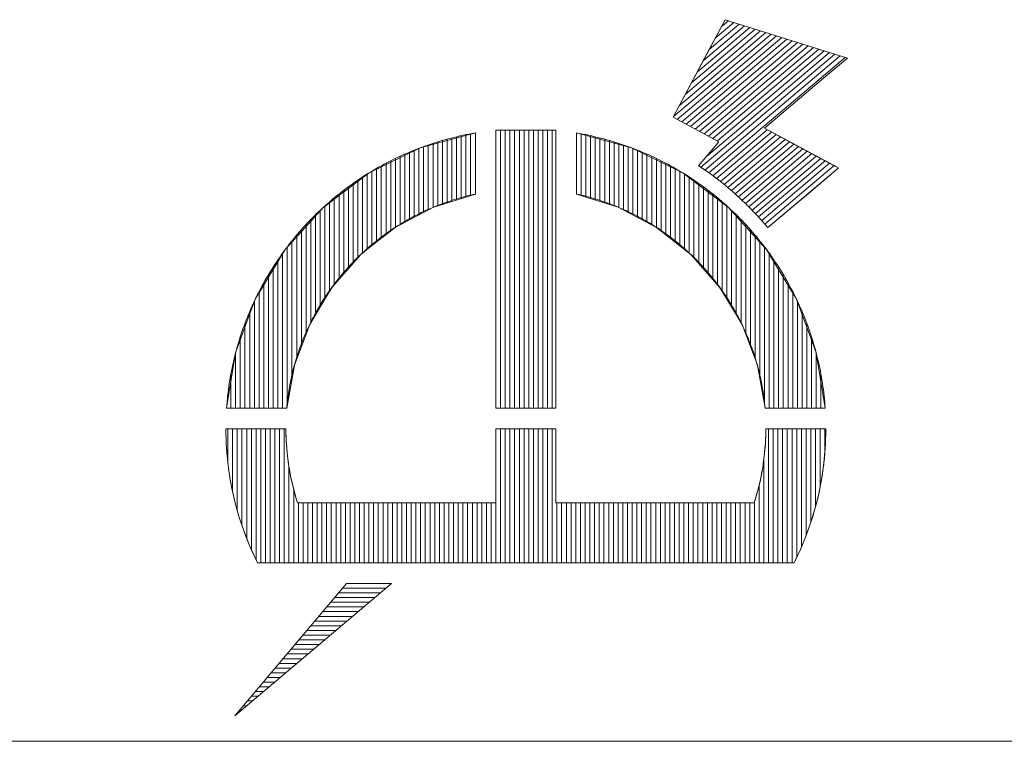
# Model space of a CAD drawing. Header units: millimetres. Extents: x -62 to 6744, y -106 to 4796.
# Tile 11 of 22: x 5278 to 5445, y 80 to 203. Entities that reach past the tile are written whole.
import ezdxf

# ---------------------------------------------------------------- set-up
doc = ezdxf.new("R2010")
doc.units = ezdxf.units.MM
doc.layers.get('0').update_dxf_attribs({"color": 157, "lineweight": 0})
doc.layers.add('1', color=72, linetype='Continuous', lineweight=0)
doc.layers.add('2', color=176, linetype='Continuous', lineweight=0)

# ---------------------------------------------------------------- blocks, each defined once
blk = doc.blocks.new('TITLE_BLOCK', base_point=(6640, 80))
at = {"color": 176, "linetype": 'Continuous', "lineweight": 0, "true_color": 0x000080}
for p, q in [((5402.71, 201.17), (5391.86, 192.01)), ((5401.8, 201.45), (5392.88, 193.92)), ((5393.9, 195.83), (5400.9, 201.74)), ((5400, 202.02), (5394.91, 197.73)), ((5399.1, 202.31), (5395.93, 199.64)), ((5398.19, 202.59), (5396.95, 201.55)), ((5405.41, 200.31), (5388.8, 186.29)), ((5406.32, 200.03), (5389.45, 185.79)), ((5404.51, 200.6), (5389.82, 188.2)), ((5390.21, 185.39), (5407.22, 199.74)), ((5403.61, 200.88), (5390.84, 190.11)), ((5408.12, 199.46), (5390.97, 184.98)), ((5409.03, 199.17), (5391.73, 184.58)), ((5409.93, 198.89), (5392.49, 184.17)), ((5410.83, 198.6), (5393.25, 183.76)), ((5411.73, 198.32), (5394.01, 183.36)), ((5412.64, 198.03), (5394.76, 182.95)), ((5413.54, 197.75), (5395.52, 182.55)), ((5416.25, 196.89), (5393.47, 177.67)), ((5417.15, 196.61), (5394.15, 177.2)), ((5415.34, 197.18), (5394.41, 179.51)), ((5418.05, 196.32), (5394.83, 176.73)), ((5414.44, 197.46), (5396.28, 182.14)), ((5351.09, 171.86), (5351.09, 182.66)), ((5351.89, 172.11), (5351.89, 182.86)), ((5352.69, 172.36), (5352.69, 183.04)), ((5353.49, 172.61), (5353.49, 183.21)), ((5354.29, 172.86), (5354.29, 183.37)), ((5359.38, 136.67), (5359.38, 183.98)), ((5360.18, 136.67), (5360.18, 183.98)), ((5360.98, 136.67), (5360.98, 183.98)), ((5361.78, 136.67), (5361.78, 183.98)), ((5362.58, 136.67), (5362.58, 183.98)), ((5363.38, 136.67), (5363.38, 183.98)), ((5364.18, 136.67), (5364.18, 183.98)), ((5364.98, 136.67), (5364.98, 183.98)), ((5365.78, 136.67), (5365.78, 183.98)), ((5366.58, 136.67), (5366.58, 183.98)), ((5367.38, 136.67), (5367.38, 183.98)), ((5368.18, 136.67), (5368.18, 183.98)), ((5373.1, 172.86), (5373.1, 183.37)), ((5373.9, 172.61), (5373.9, 183.21)), ((5374.7, 172.36), (5374.7, 183.04)), ((5375.5, 172.11), (5375.5, 182.86)), ((5376.3, 171.86), (5376.3, 182.66)), ((5395.5, 176.24), (5404.75, 184.05)), ((5396.15, 175.75), (5405.51, 183.64)), ((5396.8, 175.25), (5406.27, 183.24)), ((5397.44, 174.74), (5407.03, 182.83)), ((5346.29, 181.18), (5346.29, 169.99)), ((5347.09, 170.41), (5347.09, 181.46)), ((5347.89, 170.83), (5347.89, 181.73)), ((5348.69, 171.11), (5348.69, 181.98)), ((5349.49, 171.36), (5349.49, 182.23)), ((5350.29, 171.61), (5350.29, 182.45)), ((5377.1, 171.61), (5377.1, 182.45)), ((5377.9, 171.36), (5377.9, 182.22)), ((5378.7, 171.1), (5378.7, 181.99)), ((5379.5, 170.83), (5379.5, 181.73)), ((5380.3, 181.46), (5380.3, 170.41)), ((5381.1, 169.98), (5381.1, 181.18)), ((5398.06, 174.22), (5407.79, 182.42)), ((5398.68, 173.69), (5408.55, 182.02)), ((5399.3, 173.17), (5409.3, 181.61)), ((5399.89, 172.62), (5410.06, 181.21)), ((5342.29, 179.54), (5342.29, 167.88)), ((5343.09, 179.9), (5343.09, 168.31)), ((5343.89, 180.24), (5343.89, 168.73)), ((5344.69, 180.57), (5344.69, 169.15)), ((5345.49, 180.88), (5345.49, 169.57)), ((5381.9, 169.56), (5381.9, 180.89)), ((5382.7, 169.14), (5382.7, 180.57)), ((5383.5, 180.24), (5383.5, 168.72)), ((5384.3, 179.9), (5384.3, 168.29)), ((5385.1, 179.54), (5385.1, 167.87)), ((5410.82, 180.8), (5400.48, 172.07)), ((5411.58, 180.4), (5401.06, 171.52)), ((5412.34, 179.99), (5401.63, 170.95)), ((5413.1, 179.58), (5402.19, 170.37)), ((5339.09, 177.92), (5339.09, 165.58)), ((5339.89, 178.35), (5339.89, 166.21)), ((5340.69, 178.76), (5340.69, 166.84)), ((5341.49, 179.16), (5341.49, 167.46)), ((5385.9, 179.16), (5385.9, 167.45)), ((5386.7, 178.77), (5386.7, 166.83)), ((5387.5, 178.35), (5387.5, 166.2)), ((5388.3, 177.92), (5388.3, 165.57)), ((5413.86, 179.18), (5402.75, 169.8)), ((5414.62, 178.77), (5403.29, 169.21)), ((5415.38, 178.37), (5403.82, 168.61)), ((5416.14, 177.96), (5404.35, 168.01)), ((5335.89, 176.01), (5335.89, 163.07)), ((5336.69, 176.51), (5336.69, 163.7)), ((5337.49, 164.32), (5337.49, 177.01)), ((5338.29, 164.95), (5338.29, 177.47)), ((5389.1, 164.94), (5389.1, 177.47)), ((5389.9, 164.31), (5389.9, 177)), ((5390.7, 163.68), (5390.7, 176.52)), ((5391.5, 163.05), (5391.5, 176.01)), ((5333.49, 174.35), (5333.49, 160.44)), ((5334.29, 174.93), (5334.29, 161.34)), ((5335.09, 175.47), (5335.09, 162.25)), ((5392.3, 162.23), (5392.3, 175.48)), ((5393.1, 161.32), (5393.1, 174.93)), ((5393.9, 160.42), (5393.9, 174.35)), ((5331.89, 173.12), (5331.89, 158.62)), ((5332.69, 173.75), (5332.69, 159.53)), ((5394.7, 159.51), (5394.7, 173.75)), ((5395.5, 158.6), (5395.5, 173.13)), ((5329.49, 155.24), (5329.49, 171.09)), ((5330.29, 171.8), (5330.29, 156.58)), ((5331.09, 172.48), (5331.09, 157.71)), ((5396.3, 172.47), (5396.3, 157.69)), ((5397.1, 156.55), (5397.1, 171.8)), ((5397.9, 155.22), (5397.9, 171.09)), ((5327.89, 152.57), (5327.89, 169.58)), ((5328.69, 153.91), (5328.69, 170.35)), ((5398.7, 153.89), (5398.7, 170.36)), ((5399.5, 152.55), (5399.5, 169.58)), ((5326.29, 149.29), (5326.29, 167.94)), ((5327.09, 151.24), (5327.09, 168.78)), ((5400.3, 151.22), (5400.3, 168.78)), ((5401.1, 149.27), (5401.1, 167.94)), ((5324.69, 145.02), (5324.69, 166.13)), ((5325.49, 147.16), (5325.49, 167.06)), ((5401.9, 147.14), (5401.9, 167.06)), ((5402.7, 145), (5402.7, 166.14)), ((5323.89, 141.69), (5323.89, 165.16)), ((5403.5, 141.66), (5403.5, 165.16)), ((5322.29, 136.67), (5322.29, 163.06)), ((5323.09, 164.14), (5323.09, 137.2)), ((5404.3, 164.14), (5404.3, 137.2)), ((5405.1, 136.67), (5405.1, 163.07)), ((5321.49, 136.67), (5321.49, 161.92)), ((5405.9, 136.67), (5405.9, 161.92)), ((5319.89, 136.67), (5319.89, 159.42)), ((5320.69, 136.67), (5320.69, 160.66)), ((5406.7, 136.67), (5406.7, 160.71)), ((5407.5, 136.67), (5407.5, 159.41)), ((5319.09, 136.67), (5319.09, 158.03)), ((5408.3, 136.67), (5408.3, 158.04)), ((5318.29, 136.67), (5318.29, 156.54)), ((5409.1, 136.67), (5409.1, 156.55)), ((5317.49, 136.67), (5317.49, 154.91)), ((5409.9, 136.67), (5409.9, 154.92)), ((5316.69, 136.67), (5316.69, 153.12)), ((5410.7, 136.67), (5410.7, 153.13)), ((5315.89, 136.67), (5315.89, 151.12)), ((5411.5, 136.67), (5411.5, 151.13)), ((5315.09, 148.82), (5315.09, 136.67)), ((5412.3, 148.66), (5412.3, 136.67)), ((5314.29, 136.67), (5314.29, 146.09)), ((5413.1, 136.67), (5413.1, 146.11)), ((5313.49, 142.47), (5313.49, 136.67)), ((5413.9, 136.67), (5413.9, 142.47)), ((5312.98, 127.35), (5312.98, 133.18)), ((5313.78, 122.47), (5313.78, 133.18)), ((5314.58, 119.27), (5314.58, 133.18)), ((5315.38, 116.71), (5315.38, 133.18)), ((5316.18, 114.53), (5316.18, 133.18)), ((5316.98, 133.18), (5316.98, 112.66)), ((5317.78, 133.18), (5317.78, 110.84)), ((5318.58, 110.35), (5318.58, 133.18)), ((5319.38, 133.18), (5319.38, 110.35)), ((5320.18, 133.18), (5320.18, 110.35)), ((5320.98, 133.18), (5320.98, 110.35)), ((5321.78, 133.18), (5321.78, 110.35)), ((5322.58, 133.18), (5322.58, 110.35)), ((5359.38, 110.35), (5359.38, 133.18)), ((5360.18, 110.35), (5360.18, 133.18)), ((5360.98, 110.35), (5360.98, 133.18)), ((5361.78, 110.35), (5361.78, 133.18)), ((5362.58, 110.35), (5362.58, 133.18)), ((5363.38, 110.35), (5363.38, 133.18)), ((5364.18, 110.35), (5364.18, 133.18)), ((5364.98, 110.35), (5364.98, 133.18)), ((5365.78, 110.35), (5365.78, 133.18)), ((5366.58, 110.35), (5366.58, 133.18)), ((5367.38, 133.18), (5367.38, 110.35)), ((5368.18, 133.18), (5368.18, 110.35)), ((5404.98, 133.18), (5404.98, 110.35)), ((5405.78, 133.18), (5405.78, 110.35)), ((5406.58, 110.35), (5406.58, 133.18)), ((5407.38, 133.18), (5407.38, 110.35)), ((5408.18, 133.18), (5408.18, 110.35)), ((5408.98, 133.18), (5408.98, 110.35)), ((5409.78, 133.18), (5409.78, 111.25)), ((5410.58, 133.18), (5410.58, 113)), ((5411.38, 133.18), (5411.38, 114.95)), ((5412.18, 133.18), (5412.18, 117.21)), ((5412.98, 133.18), (5412.98, 119.88)), ((5413.78, 133.18), (5413.78, 123.37)), ((5414.58, 129.22), (5414.58, 133.18)), ((5404.18, 128.19), (5404.18, 110.35)), ((5323.38, 126.64), (5323.38, 110.35)), ((5324.18, 122.84), (5324.18, 110.35)), ((5403.38, 123.52), (5403.38, 110.35)), ((5324.98, 120.57), (5324.98, 110.35)), ((5325.78, 120.57), (5325.78, 110.35)), ((5326.58, 110.35), (5326.58, 120.57)), ((5327.38, 120.57), (5327.38, 110.35)), ((5328.18, 120.57), (5328.18, 110.35)), ((5328.98, 120.57), (5328.98, 110.35)), ((5329.78, 120.57), (5329.78, 110.35)), ((5330.58, 120.57), (5330.58, 110.35)), ((5331.38, 120.57), (5331.38, 110.35)), ((5332.18, 120.57), (5332.18, 110.35)), ((5332.98, 120.57), (5332.98, 110.35)), ((5333.78, 120.57), (5333.78, 110.35)), ((5334.58, 110.35), (5334.58, 120.57)), ((5335.38, 120.57), (5335.38, 110.35)), ((5336.18, 120.57), (5336.18, 110.35)), ((5336.98, 120.57), (5336.98, 110.35)), ((5337.78, 120.57), (5337.78, 110.35)), ((5338.58, 120.57), (5338.58, 110.35)), ((5339.38, 120.57), (5339.38, 110.35)), ((5340.18, 120.57), (5340.18, 110.35)), ((5340.98, 120.57), (5340.98, 110.35)), ((5341.78, 120.57), (5341.78, 110.35)), ((5342.58, 110.35), (5342.58, 120.57)), ((5343.38, 120.57), (5343.38, 110.35)), ((5344.18, 120.57), (5344.18, 110.35)), ((5344.98, 120.57), (5344.98, 110.35)), ((5345.78, 120.57), (5345.78, 110.35)), ((5346.58, 120.57), (5346.58, 110.35)), ((5347.38, 120.57), (5347.38, 110.35)), ((5348.18, 120.57), (5348.18, 110.35)), ((5348.98, 120.57), (5348.98, 110.35)), ((5349.78, 120.57), (5349.78, 110.35)), ((5350.58, 110.35), (5350.58, 120.57)), ((5351.38, 120.57), (5351.38, 110.35)), ((5352.18, 120.57), (5352.18, 110.35)), ((5352.98, 120.57), (5352.98, 110.35)), ((5353.78, 120.57), (5353.78, 110.35)), ((5354.58, 120.57), (5354.58, 110.35)), ((5355.38, 120.57), (5355.38, 110.35)), ((5356.18, 120.57), (5356.18, 110.35)), ((5356.98, 120.57), (5356.98, 110.35)), ((5357.78, 120.57), (5357.78, 110.35)), ((5358.58, 110.35), (5358.58, 120.57)), ((5368.98, 120.57), (5368.98, 110.35)), ((5369.78, 120.57), (5369.78, 110.35)), ((5370.58, 120.57), (5370.58, 110.35)), ((5371.38, 120.57), (5371.38, 110.35)), ((5372.18, 120.57), (5372.18, 110.35)), ((5372.98, 120.57), (5372.98, 110.35)), ((5373.78, 110.35), (5373.78, 120.57)), ((5374.58, 110.35), (5374.58, 120.57)), ((5375.38, 120.57), (5375.38, 110.35)), ((5376.18, 120.57), (5376.18, 110.35)), ((5376.98, 120.57), (5376.98, 110.35)), ((5377.78, 120.57), (5377.78, 110.35)), ((5378.58, 120.57), (5378.58, 110.35)), ((5379.38, 120.57), (5379.38, 110.35)), ((5380.18, 120.57), (5380.18, 110.35)), ((5380.98, 120.57), (5380.98, 110.35)), ((5381.78, 120.57), (5381.78, 110.35)), ((5382.58, 110.35), (5382.58, 120.57)), ((5383.38, 120.57), (5383.38, 110.35)), ((5384.18, 120.57), (5384.18, 110.35)), ((5384.98, 120.57), (5384.98, 110.35)), ((5385.78, 120.57), (5385.78, 110.35)), ((5386.58, 120.57), (5386.58, 110.35)), ((5387.38, 120.57), (5387.38, 110.35)), ((5388.18, 120.57), (5388.18, 110.35)), ((5388.98, 120.57), (5388.98, 110.35)), ((5389.78, 120.57), (5389.78, 110.35)), ((5390.58, 110.35), (5390.58, 120.57)), ((5391.38, 120.57), (5391.38, 110.35)), ((5392.18, 120.57), (5392.18, 110.35)), ((5392.98, 120.57), (5392.98, 110.35)), ((5393.78, 120.57), (5393.78, 110.35)), ((5394.58, 120.57), (5394.58, 110.35)), ((5395.38, 120.57), (5395.38, 110.35)), ((5396.18, 120.57), (5396.18, 110.35)), ((5396.98, 120.57), (5396.98, 110.35)), ((5397.78, 120.57), (5397.78, 110.35)), ((5398.58, 110.35), (5398.58, 120.57)), ((5399.38, 120.57), (5399.38, 110.35)), ((5400.18, 120.57), (5400.18, 110.35)), ((5400.98, 120.57), (5400.98, 110.35)), ((5401.78, 120.57), (5401.78, 110.35)), ((5402.58, 120.57), (5402.58, 110.35)), ((5339.9, 106.06), (5332.47, 106.06)), ((5338, 104.46), (5331.12, 104.46)), ((5338.95, 105.26), (5331.8, 105.26)), ((5336.11, 102.86), (5329.77, 102.86)), ((5337.05, 103.66), (5330.45, 103.66)), ((5334.21, 101.26), (5328.43, 101.26)), ((5335.16, 102.06), (5329.1, 102.06)), ((5332.31, 99.66), (5327.08, 99.66)), ((5333.26, 100.46), (5327.75, 100.46)), ((5325.05, 97.26), (5329.47, 97.26)), ((5325.73, 98.06), (5330.42, 98.06)), ((5331.37, 98.86), (5326.4, 98.86)), ((5323.7, 95.66), (5327.57, 95.66)), ((5324.38, 96.46), (5328.52, 96.46)), ((5322.35, 94.06), (5325.68, 94.06)), ((5323.03, 94.86), (5326.63, 94.86)), ((5321.01, 92.46), (5323.78, 92.46)), ((5321.68, 93.26), (5324.73, 93.26)), ((5321.89, 90.86), (5319.66, 90.86)), ((5320.33, 91.66), (5322.83, 91.66)), ((5318.31, 89.26), (5319.99, 89.26)), ((5318.98, 90.06), (5320.94, 90.06)), ((5316.96, 87.66), (5318.09, 87.66)), ((5317.63, 88.46), (5319.04, 88.46)), ((5315.61, 86.06), (5316.2, 86.06)), ((5316.28, 86.86), (5317.15, 86.86)), ((5314.26, 84.46), (5314.3, 84.46)), ((5314.93, 85.26), (5315.25, 85.26))]:
    blk.add_line(p, q, dxfattribs=at)
at = {"layer": '1', "color": 176, "linetype": 'Continuous', "lineweight": 0, "true_color": 0x000080}
blk.add_line((6640, 80), (5240, 80), dxfattribs=at)
at = {"layer": '2', "color": 152, "linetype": 'Continuous', "lineweight": 0, "true_color": 0x2d63db}
for p, q in [((5397.61, 202.78), (5388.74, 186.17)), ((5388.74, 186.17), (5397.61, 202.78)), ((5397.61, 202.78), (5394.1, 196.21)), ((5397.61, 202.78), (5418.4, 196.21)), ((5418.4, 196.21), (5397.61, 202.78)), ((5394.1, 196.21), (5392.61, 193.43)), ((5418.4, 196.21), (5415.1, 193.43)), ((5418.4, 196.21), (5415.1, 193.43)), ((5392.61, 193.43), (5388.74, 186.17)), ((5404.28, 184.3), (5415.1, 193.43)), ((5404.28, 184.3), (5415.1, 193.43)), ((5415.1, 193.43), (5406.5, 186.17)), ((5388.74, 186.17), (5396.52, 182.01)), ((5388.74, 186.17), (5396.52, 182.01)), ((5388.74, 186.17), (5392.24, 184.3)), ((5406.5, 186.17), (5404.28, 184.3)), ((5355.09, 183.51), (5345.72, 180.97)), ((5351.45, 182.75), (5350.94, 182.62)), ((5351.97, 182.87), (5351.45, 182.75)), ((5352.48, 182.99), (5351.97, 182.87)), ((5353, 183.11), (5352.48, 182.99)), ((5353.52, 183.22), (5353, 183.11)), ((5354.05, 183.32), (5353.52, 183.22)), ((5354.57, 183.42), (5354.05, 183.32)), ((5355.09, 183.51), (5354.57, 183.42)), ((5355.09, 173.11), (5355.09, 183.51)), ((5355.09, 183.51), (5355.09, 173.11)), ((5355.09, 180.97), (5355.09, 183.51)), ((5358.58, 136.67), (5358.58, 183.98)), ((5358.58, 183.98), (5368.8, 183.98)), ((5358.58, 183.98), (5368.8, 183.98)), ((5358.58, 183.98), (5358.58, 136.67)), ((5368.8, 183.98), (5368.8, 136.67)), ((5368.8, 183.98), (5368.8, 136.67)), ((5372.3, 183.51), (5372.3, 173.11)), ((5372.3, 183.51), (5372.3, 173.11)), ((5372.82, 183.42), (5372.3, 183.51)), ((5372.3, 183.51), (5372.3, 180.97)), ((5381.67, 180.97), (5372.3, 183.51)), ((5373.34, 183.32), (5372.82, 183.42)), ((5373.86, 183.22), (5373.34, 183.32)), ((5374.38, 183.11), (5373.86, 183.22)), ((5374.9, 182.99), (5374.38, 183.11)), ((5375.42, 182.87), (5374.9, 182.99)), ((5375.94, 182.75), (5375.42, 182.87)), ((5376.46, 182.62), (5375.94, 182.75)), ((5392.24, 184.3), (5396.52, 182.01)), ((5416.9, 177.55), (5404.28, 184.3)), ((5404.28, 184.3), (5408.56, 182.01)), ((5345.72, 180.97), (5337, 176.71)), ((5345.86, 181.02), (5345.37, 180.84)), ((5346.36, 181.21), (5345.86, 181.02)), ((5346.86, 181.39), (5346.36, 181.21)), ((5347.37, 181.56), (5346.86, 181.39)), ((5347.87, 181.73), (5347.37, 181.56)), ((5348.38, 181.89), (5347.87, 181.73)), ((5348.89, 182.04), (5348.38, 181.89)), ((5349.39, 182.2), (5348.89, 182.04)), ((5349.9, 182.34), (5349.39, 182.2)), ((5350.42, 182.48), (5349.9, 182.34)), ((5350.94, 182.62), (5350.42, 182.48)), ((5355.09, 180.97), (5355.09, 176.71)), ((5372.3, 180.97), (5372.3, 176.71)), ((5376.97, 182.48), (5376.46, 182.62)), ((5377.48, 182.34), (5376.97, 182.48)), ((5377.99, 182.2), (5377.48, 182.34)), ((5378.5, 182.04), (5377.99, 182.2)), ((5379.01, 181.89), (5378.5, 182.04)), ((5379.52, 181.73), (5379.01, 181.89)), ((5380.02, 181.56), (5379.52, 181.73)), ((5380.52, 181.39), (5380.02, 181.56)), ((5381.02, 181.21), (5380.52, 181.39)), ((5381.53, 181.02), (5381.02, 181.21)), ((5382.02, 180.84), (5381.53, 181.02)), ((5381.67, 180.97), (5390.39, 176.71)), ((5396.52, 182.01), (5393.08, 177.94)), ((5393.08, 177.94), (5396.52, 182.01)), ((5396.52, 182.01), (5393.08, 177.94)), ((5408.56, 182.01), (5416.18, 177.94)), ((5341.94, 179.38), (5341.46, 179.15)), ((5342.42, 179.6), (5341.94, 179.38)), ((5342.91, 179.82), (5342.42, 179.6)), ((5343.4, 180.03), (5342.91, 179.82)), ((5343.89, 180.24), (5343.4, 180.03)), ((5344.38, 180.44), (5343.89, 180.24)), ((5344.87, 180.64), (5344.38, 180.44)), ((5345.37, 180.84), (5344.87, 180.64)), ((5382.52, 180.64), (5382.02, 180.84)), ((5383.01, 180.44), (5382.52, 180.64)), ((5383.5, 180.24), (5383.01, 180.44)), ((5383.99, 180.03), (5383.5, 180.24)), ((5384.48, 179.82), (5383.99, 180.03)), ((5384.96, 179.6), (5384.48, 179.82)), ((5385.45, 179.38), (5384.96, 179.6)), ((5385.92, 179.15), (5385.45, 179.38)), ((5338.64, 177.67), (5338.18, 177.4)), ((5339.1, 177.93), (5338.64, 177.67)), ((5339.57, 178.18), (5339.1, 177.93)), ((5340.04, 178.43), (5339.57, 178.18)), ((5340.51, 178.67), (5340.04, 178.43)), ((5340.98, 178.91), (5340.51, 178.67)), ((5341.46, 179.15), (5340.98, 178.91)), ((5386.4, 178.91), (5385.92, 179.15)), ((5386.88, 178.67), (5386.4, 178.91)), ((5387.35, 178.43), (5386.88, 178.67)), ((5387.82, 178.18), (5387.35, 178.43)), ((5388.29, 177.93), (5387.82, 178.18)), ((5388.75, 177.67), (5388.29, 177.93)), ((5389.22, 177.41), (5388.75, 177.67)), ((5393.08, 177.94), (5395.13, 176.53)), ((5393.08, 177.94), (5393.64, 177.55)), ((5416.18, 177.94), (5416.9, 177.55)), ((5337, 176.71), (5332.23, 173.11)), ((5335.9, 176.02), (5335.46, 175.72)), ((5336.35, 176.3), (5335.9, 176.02)), ((5336.81, 176.59), (5336.35, 176.3)), ((5337.26, 176.86), (5336.81, 176.59)), ((5337.71, 177.14), (5337.26, 176.86)), ((5338.18, 177.4), (5337.71, 177.14)), ((5355.09, 176.71), (5355.09, 173.11)), ((5372.3, 176.71), (5372.3, 173.11)), ((5389.67, 177.14), (5389.22, 177.41)), ((5390.13, 176.86), (5389.67, 177.14)), ((5390.58, 176.59), (5390.13, 176.86)), ((5390.39, 176.71), (5395.16, 173.11)), ((5391.03, 176.3), (5390.58, 176.59)), ((5391.48, 176.02), (5391.03, 176.3)), ((5391.93, 175.73), (5391.48, 176.02)), ((5393.64, 177.55), (5395.13, 176.53)), ((5395.13, 176.53), (5397.25, 174.9)), ((5395.13, 176.53), (5395.55, 176.2)), ((5395.55, 176.2), (5397.25, 174.9)), ((5404.87, 167.4), (5415.3, 176.2)), ((5404.87, 167.4), (5415.11, 176.04)), ((5415.3, 176.2), (5413.76, 174.9)), ((5415.11, 176.04), (5416.9, 177.55)), ((5415.3, 176.2), (5416.9, 177.55)), ((5415.68, 176.53), (5415.3, 176.2)), ((5416.9, 177.55), (5415.68, 176.53)), ((5333.71, 174.51), (5333.29, 174.2)), ((5334.14, 174.82), (5333.71, 174.51)), ((5334.58, 175.13), (5334.14, 174.82)), ((5335.02, 175.43), (5334.58, 175.13)), ((5335.46, 175.72), (5335.02, 175.43)), ((5392.37, 175.43), (5391.93, 175.73)), ((5392.81, 175.13), (5392.37, 175.43)), ((5393.24, 174.82), (5392.81, 175.13)), ((5393.67, 174.51), (5393.24, 174.82)), ((5394.1, 174.2), (5393.67, 174.51)), ((5397.25, 174.9), (5399.3, 173.17)), ((5397.25, 174.9), (5399.3, 173.17)), ((5413.76, 174.9), (5411.71, 173.17)), ((5332.23, 173.11), (5329.29, 170.9)), ((5331.61, 172.9), (5331.19, 172.56)), ((5332.02, 173.23), (5331.61, 172.9)), ((5332.44, 173.56), (5332.02, 173.23)), ((5332.86, 173.88), (5332.44, 173.56)), ((5333.29, 174.2), (5332.86, 173.88)), ((5355.09, 173.11), (5348.01, 170.9)), ((5353.12, 172.64), (5352.73, 172.53)), ((5353.51, 172.74), (5353.12, 172.64)), ((5353.9, 172.84), (5353.51, 172.74)), ((5354.3, 172.93), (5353.9, 172.84)), ((5354.7, 173.02), (5354.3, 172.93)), ((5355.09, 173.11), (5354.7, 173.02)), ((5372.69, 173.02), (5372.3, 173.11)), ((5372.3, 173.11), (5379.37, 170.89)), ((5373.09, 172.93), (5372.69, 173.02)), ((5373.48, 172.84), (5373.09, 172.93)), ((5373.87, 172.74), (5373.48, 172.84)), ((5374.27, 172.63), (5373.87, 172.74)), ((5374.66, 172.53), (5374.27, 172.63)), ((5394.53, 173.88), (5394.1, 174.2)), ((5394.95, 173.56), (5394.53, 173.88)), ((5395.37, 173.23), (5394.95, 173.56)), ((5395.16, 173.11), (5398.11, 170.89)), ((5395.78, 172.9), (5395.37, 173.23)), ((5396.19, 172.56), (5395.78, 172.9)), ((5399.3, 173.17), (5401.25, 171.34)), ((5399.3, 173.17), (5401.25, 171.34)), ((5411.71, 173.17), (5409.54, 171.34)), ((5329.58, 171.17), (5329.18, 170.81)), ((5329.98, 171.52), (5329.58, 171.17)), ((5330.38, 171.87), (5329.98, 171.52)), ((5330.78, 172.22), (5330.38, 171.87)), ((5331.19, 172.56), (5330.78, 172.22)), ((5348.12, 170.94), (5347.74, 170.79)), ((5348.5, 171.1), (5348.12, 170.94)), ((5348.87, 171.24), (5348.5, 171.1)), ((5349.26, 171.39), (5348.87, 171.24)), ((5349.63, 171.53), (5349.26, 171.39)), ((5350.02, 171.67), (5349.63, 171.53)), ((5350.4, 171.8), (5350.02, 171.67)), ((5350.78, 171.93), (5350.4, 171.8)), ((5351.17, 172.06), (5350.78, 171.93)), ((5351.56, 172.18), (5351.17, 172.06)), ((5351.94, 172.3), (5351.56, 172.18)), ((5352.34, 172.42), (5351.94, 172.3)), ((5352.73, 172.53), (5352.34, 172.42)), ((5375.05, 172.41), (5374.66, 172.53)), ((5375.44, 172.3), (5375.05, 172.41)), ((5375.83, 172.18), (5375.44, 172.3)), ((5376.22, 172.06), (5375.83, 172.18)), ((5376.6, 171.93), (5376.22, 172.06)), ((5376.98, 171.8), (5376.6, 171.93)), ((5377.37, 171.67), (5376.98, 171.8)), ((5377.75, 171.53), (5377.37, 171.67)), ((5378.13, 171.39), (5377.75, 171.53)), ((5378.51, 171.24), (5378.13, 171.39)), ((5378.89, 171.09), (5378.51, 171.24)), ((5379.26, 170.94), (5378.89, 171.09)), ((5379.64, 170.78), (5379.26, 170.94)), ((5396.6, 172.22), (5396.19, 172.56)), ((5397.01, 171.87), (5396.6, 172.22)), ((5397.41, 171.53), (5397.01, 171.87)), ((5397.81, 171.17), (5397.41, 171.53)), ((5398.2, 170.82), (5397.81, 171.17)), ((5401.25, 171.34), (5403.11, 169.42)), ((5401.25, 171.34), (5403.11, 169.42)), ((5409.54, 171.34), (5407.26, 169.42)), ((5329.24, 170.87), (5326.15, 167.44)), ((5327.65, 169.34), (5327.27, 168.97)), ((5328.03, 169.72), (5327.65, 169.34)), ((5328.41, 170.09), (5328.03, 169.72)), ((5328.8, 170.45), (5328.41, 170.09)), ((5329.18, 170.81), (5328.8, 170.45)), ((5329.29, 170.9), (5329.24, 170.87)), ((5347.95, 170.87), (5341.45, 167.44)), ((5344.81, 169.4), (5344.45, 169.21)), ((5345.17, 169.58), (5344.81, 169.4)), ((5345.53, 169.77), (5345.17, 169.58)), ((5345.9, 169.95), (5345.53, 169.77)), ((5346.26, 170.12), (5345.9, 169.95)), ((5346.63, 170.29), (5346.26, 170.12)), ((5347, 170.46), (5346.63, 170.29)), ((5347.37, 170.62), (5347, 170.46)), ((5347.74, 170.79), (5347.37, 170.62)), ((5348.01, 170.9), (5347.95, 170.87)), ((5379.37, 170.89), (5379.42, 170.87)), ((5379.42, 170.87), (5385.93, 167.43)), ((5380.02, 170.62), (5379.64, 170.78)), ((5380.38, 170.45), (5380.02, 170.62)), ((5380.75, 170.29), (5380.38, 170.45)), ((5381.12, 170.12), (5380.75, 170.29)), ((5381.49, 169.94), (5381.12, 170.12)), ((5381.86, 169.76), (5381.49, 169.94)), ((5382.22, 169.58), (5381.86, 169.76)), ((5382.58, 169.39), (5382.22, 169.58)), ((5382.94, 169.2), (5382.58, 169.39)), ((5398.11, 170.89), (5398.14, 170.87)), ((5398.14, 170.87), (5401.25, 167.43)), ((5398.59, 170.45), (5398.2, 170.82)), ((5398.98, 170.09), (5398.59, 170.45)), ((5399.36, 169.72), (5398.98, 170.09)), ((5399.74, 169.35), (5399.36, 169.72)), ((5400.11, 168.97), (5399.74, 169.35)), ((5403.11, 169.42), (5404.87, 167.4)), ((5404.87, 167.4), (5403.11, 169.42)), ((5407.26, 169.42), (5404.87, 167.4)), ((5326.18, 167.81), (5325.82, 167.42)), ((5326.54, 168.2), (5326.18, 167.81)), ((5326.9, 168.59), (5326.54, 168.2)), ((5327.27, 168.97), (5326.9, 168.59)), ((5341.65, 167.57), (5341.3, 167.34)), ((5341.98, 167.78), (5341.65, 167.57)), ((5342.34, 168), (5341.98, 167.78)), ((5342.68, 168.21), (5342.34, 168)), ((5343.03, 168.42), (5342.68, 168.21)), ((5343.38, 168.62), (5343.03, 168.42)), ((5343.74, 168.82), (5343.38, 168.62)), ((5344.09, 169.02), (5343.74, 168.82)), ((5344.45, 169.21), (5344.09, 169.02)), ((5383.3, 169.01), (5382.94, 169.2)), ((5383.65, 168.81), (5383.3, 169.01)), ((5384, 168.61), (5383.65, 168.81)), ((5384.35, 168.41), (5384, 168.61)), ((5384.7, 168.2), (5384.35, 168.41)), ((5385.05, 167.99), (5384.7, 168.2)), ((5385.39, 167.78), (5385.05, 167.99)), ((5385.74, 167.56), (5385.39, 167.78)), ((5386.08, 167.34), (5385.74, 167.56)), ((5400.48, 168.59), (5400.11, 168.97)), ((5400.85, 168.2), (5400.48, 168.59)), ((5401.22, 167.81), (5400.85, 168.2)), ((5401.57, 167.42), (5401.22, 167.81)), ((5326.15, 167.44), (5322.73, 163.66)), ((5324.77, 166.22), (5324.42, 165.81)), ((5325.11, 166.62), (5324.77, 166.22)), ((5325.46, 167.02), (5325.11, 166.62)), ((5325.82, 167.42), (5325.46, 167.02)), ((5341.45, 167.44), (5336.65, 163.66)), ((5339.3, 165.95), (5338.98, 165.7)), ((5339.63, 166.19), (5339.3, 165.95)), ((5339.96, 166.43), (5339.63, 166.19)), ((5340.3, 166.66), (5339.96, 166.43)), ((5340.63, 166.89), (5340.3, 166.66)), ((5340.97, 167.12), (5340.63, 166.89)), ((5341.3, 167.34), (5340.97, 167.12)), ((5385.93, 167.43), (5390.71, 163.66)), ((5386.42, 167.11), (5386.08, 167.34)), ((5386.75, 166.88), (5386.42, 167.11)), ((5387.09, 166.65), (5386.75, 166.88)), ((5387.42, 166.42), (5387.09, 166.65)), ((5387.74, 166.18), (5387.42, 166.42)), ((5388.07, 165.94), (5387.74, 166.18)), ((5388.4, 165.7), (5388.07, 165.94)), ((5401.25, 167.43), (5404.65, 163.66)), ((5401.93, 167.02), (5401.57, 167.42)), ((5402.27, 166.62), (5401.93, 167.02)), ((5402.62, 166.22), (5402.27, 166.62)), ((5402.97, 165.81), (5402.62, 166.22)), ((5323.42, 164.57), (5323.1, 164.15)), ((5323.75, 164.99), (5323.42, 164.57)), ((5324.09, 165.4), (5323.75, 164.99)), ((5324.42, 165.81), (5324.09, 165.4)), ((5337.39, 164.44), (5337.09, 164.17)), ((5337.7, 164.7), (5337.39, 164.44)), ((5338.02, 164.95), (5337.7, 164.7)), ((5338.34, 165.21), (5338.02, 164.95)), ((5338.66, 165.46), (5338.34, 165.21)), ((5338.98, 165.7), (5338.66, 165.46)), ((5388.72, 165.45), (5388.4, 165.7)), ((5389.04, 165.2), (5388.72, 165.45)), ((5389.36, 164.94), (5389.04, 165.2)), ((5389.67, 164.69), (5389.36, 164.94)), ((5389.98, 164.43), (5389.67, 164.69)), ((5390.3, 164.16), (5389.98, 164.43)), ((5403.3, 165.4), (5402.97, 165.81)), ((5403.63, 164.99), (5403.3, 165.4)), ((5403.97, 164.57), (5403.63, 164.99)), ((5404.29, 164.15), (5403.97, 164.57)), ((5322.24, 162.85), (5318.87, 157.29)), ((5322.15, 162.87), (5321.85, 162.43)), ((5322.46, 163.3), (5322.15, 162.87)), ((5322.73, 163.66), (5322.24, 162.85)), ((5322.78, 163.72), (5322.46, 163.3)), ((5323.1, 164.15), (5322.78, 163.72)), ((5335.62, 162.85), (5330.72, 157.29)), ((5335.29, 162.53), (5334.99, 162.25)), ((5335.58, 162.81), (5335.29, 162.53)), ((5335.87, 163.09), (5335.58, 162.81)), ((5336.65, 163.66), (5335.62, 162.85)), ((5336.18, 163.36), (5335.87, 163.09)), ((5336.47, 163.64), (5336.18, 163.36)), ((5336.78, 163.91), (5336.47, 163.64)), ((5337.09, 164.17), (5336.78, 163.91)), ((5390.6, 163.9), (5390.3, 164.16)), ((5390.9, 163.63), (5390.6, 163.9)), ((5390.71, 163.66), (5391.76, 162.84)), ((5391.21, 163.36), (5390.9, 163.63)), ((5391.5, 163.08), (5391.21, 163.36)), ((5391.8, 162.8), (5391.5, 163.08)), ((5391.76, 162.84), (5396.66, 157.28)), ((5392.1, 162.52), (5391.8, 162.8)), ((5404.61, 163.72), (5404.29, 164.15)), ((5404.93, 163.3), (5404.61, 163.72)), ((5404.65, 163.66), (5405.15, 162.84)), ((5405.24, 162.87), (5404.93, 163.3)), ((5405.15, 162.84), (5408.52, 157.28)), ((5405.54, 162.43), (5405.24, 162.87)), ((5320.95, 161.11), (5320.66, 160.66)), ((5321.25, 161.55), (5320.95, 161.11)), ((5321.54, 161.99), (5321.25, 161.55)), ((5321.85, 162.43), (5321.54, 161.99)), ((5333.86, 161.08), (5333.58, 160.78)), ((5334.14, 161.38), (5333.86, 161.08)), ((5334.42, 161.67), (5334.14, 161.38)), ((5334.7, 161.96), (5334.42, 161.67)), ((5334.99, 162.25), (5334.7, 161.96)), ((5392.38, 162.24), (5392.1, 162.52)), ((5392.67, 161.95), (5392.38, 162.24)), ((5392.95, 161.66), (5392.67, 161.95)), ((5393.24, 161.37), (5392.95, 161.66)), ((5393.52, 161.07), (5393.24, 161.37)), ((5393.79, 160.78), (5393.52, 161.07)), ((5405.85, 161.99), (5405.54, 162.43)), ((5406.14, 161.55), (5405.85, 161.99)), ((5406.44, 161.11), (5406.14, 161.55)), ((5406.73, 160.66), (5406.44, 161.11)), ((5319.82, 159.31), (5319.55, 158.85)), ((5320.1, 159.76), (5319.82, 159.31)), ((5320.38, 160.21), (5320.1, 159.76)), ((5320.66, 160.66), (5320.38, 160.21)), ((5332.25, 159.25), (5331.99, 158.94)), ((5332.51, 159.56), (5332.25, 159.25)), ((5332.78, 159.87), (5332.51, 159.56)), ((5333.04, 160.18), (5332.78, 159.87)), ((5333.31, 160.48), (5333.04, 160.18)), ((5333.58, 160.78), (5333.31, 160.48)), ((5394.06, 160.47), (5393.79, 160.78)), ((5394.34, 160.17), (5394.06, 160.47)), ((5394.6, 159.86), (5394.34, 160.17)), ((5394.86, 159.56), (5394.6, 159.86)), ((5395.13, 159.24), (5394.86, 159.56)), ((5395.38, 158.93), (5395.13, 159.24)), ((5407.01, 160.21), (5406.73, 160.66)), ((5407.29, 159.76), (5407.01, 160.21)), ((5407.56, 159.31), (5407.29, 159.76)), ((5407.83, 158.85), (5407.56, 159.31)), ((5319.03, 157.92), (5318.78, 157.46)), ((5319.29, 158.39), (5319.03, 157.92)), ((5319.55, 158.85), (5319.29, 158.39)), ((5330.99, 157.66), (5330.75, 157.33)), ((5331.24, 157.98), (5330.99, 157.66)), ((5331.49, 158.3), (5331.24, 157.98)), ((5331.74, 158.62), (5331.49, 158.3)), ((5331.99, 158.94), (5331.74, 158.62)), ((5395.64, 158.61), (5395.38, 158.93)), ((5395.89, 158.3), (5395.64, 158.61)), ((5396.14, 157.97), (5395.89, 158.3)), ((5396.38, 157.65), (5396.14, 157.97)), ((5396.62, 157.32), (5396.38, 157.65)), ((5408.1, 158.39), (5407.83, 158.85)), ((5408.36, 157.92), (5408.1, 158.39)), ((5408.62, 157.46), (5408.36, 157.92)), ((5318.87, 157.29), (5317.7, 155.36)), ((5318.04, 156.04), (5317.8, 155.56)), ((5318.28, 156.52), (5318.04, 156.04)), ((5318.53, 156.99), (5318.28, 156.52)), ((5318.78, 157.46), (5318.53, 156.99)), ((5330.72, 157.29), (5329.56, 155.36)), ((5329.82, 156), (5329.59, 155.66)), ((5330.05, 156.34), (5329.82, 156)), ((5330.28, 156.67), (5330.05, 156.34)), ((5330.51, 157), (5330.28, 156.67)), ((5330.75, 157.33), (5330.51, 157)), ((5396.86, 157), (5396.62, 157.32)), ((5396.66, 157.28), (5397.81, 155.36)), ((5397.1, 156.66), (5396.86, 157)), ((5397.33, 156.33), (5397.1, 156.66)), ((5397.56, 156), (5397.33, 156.33)), ((5397.78, 155.66), (5397.56, 156)), ((5408.52, 157.28), (5409.68, 155.36)), ((5408.86, 156.99), (5408.62, 157.46)), ((5409.11, 156.52), (5408.86, 156.99)), ((5409.35, 156.04), (5409.11, 156.52)), ((5409.58, 155.56), (5409.35, 156.04)), ((5317.7, 155.36), (5316.06, 150.92)), ((5317.34, 154.6), (5317.13, 154.12)), ((5317.58, 155.08), (5317.34, 154.6)), ((5317.8, 155.56), (5317.58, 155.08)), ((5329.56, 155.36), (5326.9, 150.92)), ((5328.73, 154.29), (5328.52, 153.94)), ((5328.94, 154.64), (5328.73, 154.29)), ((5329.15, 154.98), (5328.94, 154.64)), ((5329.37, 155.32), (5329.15, 154.98)), ((5329.59, 155.66), (5329.37, 155.32)), ((5398.01, 155.32), (5397.78, 155.66)), ((5397.81, 155.36), (5400.48, 150.92)), ((5398.22, 154.98), (5398.01, 155.32)), ((5398.44, 154.63), (5398.22, 154.98)), ((5398.66, 154.28), (5398.44, 154.63)), ((5398.86, 153.94), (5398.66, 154.28)), ((5409.82, 155.09), (5409.58, 155.56)), ((5409.68, 155.36), (5411.33, 150.92)), ((5410.04, 154.6), (5409.82, 155.09)), ((5410.26, 154.12), (5410.04, 154.6)), ((5316.5, 152.66), (5316.3, 152.16)), ((5316.7, 153.15), (5316.5, 152.66)), ((5316.91, 153.63), (5316.7, 153.15)), ((5317.13, 154.12), (5316.91, 153.63)), ((5327.72, 152.53), (5327.53, 152.17)), ((5327.91, 152.88), (5327.72, 152.53)), ((5328.11, 153.24), (5327.91, 152.88)), ((5328.31, 153.59), (5328.11, 153.24)), ((5328.52, 153.94), (5328.31, 153.59)), ((5399.06, 153.58), (5398.86, 153.94)), ((5399.26, 153.23), (5399.06, 153.58)), ((5399.46, 152.88), (5399.26, 153.23)), ((5399.66, 152.52), (5399.46, 152.88)), ((5399.85, 152.16), (5399.66, 152.52)), ((5410.48, 153.63), (5410.26, 154.12)), ((5410.69, 153.15), (5410.48, 153.63)), ((5410.9, 152.66), (5410.69, 153.15)), ((5411.1, 152.16), (5410.9, 152.66)), ((5316.06, 150.92), (5314.34, 146.25)), ((5315.91, 151.17), (5315.73, 150.67)), ((5316.1, 151.67), (5315.91, 151.17)), ((5316.3, 152.16), (5316.1, 151.67)), ((5326.9, 150.92), (5325.15, 146.25)), ((5326.98, 151.08), (5326.8, 150.71)), ((5327.16, 151.44), (5326.98, 151.08)), ((5327.34, 151.81), (5327.16, 151.44)), ((5327.53, 152.17), (5327.34, 151.81)), ((5400.04, 151.8), (5399.85, 152.16)), ((5400.22, 151.44), (5400.04, 151.8)), ((5400.4, 151.07), (5400.22, 151.44)), ((5400.58, 150.71), (5400.4, 151.07)), ((5400.48, 150.92), (5402.23, 146.25)), ((5411.29, 151.67), (5411.1, 152.16)), ((5411.48, 151.17), (5411.29, 151.67)), ((5411.33, 150.92), (5413.05, 146.25)), ((5411.66, 150.67), (5411.48, 151.17)), ((5315.2, 149.17), (5315.04, 148.66)), ((5315.37, 149.67), (5315.2, 149.17)), ((5315.54, 150.17), (5315.37, 149.67)), ((5315.73, 150.67), (5315.54, 150.17)), ((5326.14, 149.23), (5325.98, 148.86)), ((5326.3, 149.61), (5326.14, 149.23)), ((5326.46, 149.98), (5326.3, 149.61)), ((5326.63, 150.35), (5326.46, 149.98)), ((5326.8, 150.71), (5326.63, 150.35)), ((5400.75, 150.34), (5400.58, 150.71)), ((5400.92, 149.97), (5400.75, 150.34)), ((5401.08, 149.6), (5400.92, 149.97)), ((5401.25, 149.23), (5401.08, 149.6)), ((5401.4, 148.85), (5401.25, 149.23)), ((5411.84, 150.17), (5411.66, 150.67)), ((5412.02, 149.67), (5411.84, 150.17)), ((5412.18, 149.17), (5412.02, 149.67)), ((5412.35, 148.66), (5412.18, 149.17)), ((5314.73, 147.64), (5314.58, 147.13)), ((5314.88, 148.15), (5314.73, 147.64)), ((5315.04, 148.66), (5314.88, 148.15)), ((5325.53, 147.73), (5325.38, 147.35)), ((5325.67, 148.11), (5325.53, 147.73)), ((5325.82, 148.48), (5325.67, 148.11)), ((5325.98, 148.86), (5325.82, 148.48)), ((5401.56, 148.48), (5401.4, 148.85)), ((5401.7, 148.1), (5401.56, 148.48)), ((5401.86, 147.72), (5401.7, 148.1)), ((5402, 147.34), (5401.86, 147.72)), ((5412.5, 148.15), (5412.35, 148.66)), ((5412.66, 147.64), (5412.5, 148.15)), ((5412.81, 147.13), (5412.66, 147.64)), ((5314.34, 146.25), (5313.96, 143.98)), ((5314.3, 146.11), (5314.17, 145.59)), ((5314.44, 146.62), (5314.3, 146.11)), ((5314.58, 147.13), (5314.44, 146.62)), ((5325.15, 146.25), (5324.3, 143.98)), ((5324.85, 145.81), (5324.73, 145.42)), ((5324.98, 146.2), (5324.85, 145.81)), ((5325.11, 146.58), (5324.98, 146.2)), ((5325.24, 146.96), (5325.11, 146.58)), ((5325.38, 147.35), (5325.24, 146.96)), ((5402.14, 146.96), (5402, 147.34)), ((5402.27, 146.58), (5402.14, 146.96)), ((5402.23, 146.25), (5403.08, 143.97)), ((5402.4, 146.19), (5402.27, 146.58)), ((5402.53, 145.81), (5402.4, 146.19)), ((5402.66, 145.42), (5402.53, 145.81)), ((5412.95, 146.62), (5412.81, 147.13)), ((5413.09, 146.11), (5412.95, 146.62)), ((5413.05, 146.25), (5413.43, 143.97)), ((5413.22, 145.59), (5413.09, 146.11)), ((5313.92, 144.56), (5313.8, 144.04)), ((5314.04, 145.07), (5313.92, 144.56)), ((5314.17, 145.59), (5314.04, 145.07)), ((5324.38, 144.26), (5324.27, 143.86)), ((5324.49, 144.65), (5324.38, 144.26)), ((5324.61, 145.04), (5324.49, 144.65)), ((5324.73, 145.42), (5324.61, 145.04)), ((5402.78, 145.03), (5402.66, 145.42)), ((5402.89, 144.64), (5402.78, 145.03)), ((5403, 144.25), (5402.89, 144.64)), ((5403.11, 143.86), (5403, 144.25)), ((5413.34, 145.07), (5413.22, 145.59)), ((5413.47, 144.56), (5413.34, 145.07)), ((5413.58, 144.04), (5413.47, 144.56)), ((5313.96, 143.98), (5312.76, 136.67)), ((5313.49, 142.47), (5313.39, 141.95)), ((5313.59, 143), (5313.49, 142.47)), ((5313.7, 143.52), (5313.59, 143)), ((5313.8, 144.04), (5313.7, 143.52)), ((5324.3, 143.98), (5323, 136.67)), ((5323.97, 142.68), (5323.87, 142.29)), ((5324.06, 143.08), (5323.97, 142.68)), ((5324.17, 143.47), (5324.06, 143.08)), ((5324.27, 143.86), (5324.17, 143.47)), ((5403.08, 143.97), (5404.39, 136.67)), ((5403.22, 143.47), (5403.11, 143.86)), ((5403.32, 143.08), (5403.22, 143.47)), ((5403.42, 142.68), (5403.32, 143.08)), ((5403.5, 142.29), (5403.42, 142.68)), ((5413.43, 143.97), (5414.63, 136.67)), ((5413.7, 143.52), (5413.58, 144.04)), ((5413.8, 143), (5413.7, 143.52)), ((5413.9, 142.47), (5413.8, 143)), ((5413.99, 141.95), (5413.9, 142.47)), ((5313.22, 140.9), (5313.14, 140.38)), ((5313.3, 141.43), (5313.22, 140.9)), ((5313.39, 141.95), (5313.3, 141.43)), ((5323.62, 141.1), (5323.54, 140.7)), ((5323.7, 141.49), (5323.62, 141.1)), ((5323.78, 141.89), (5323.7, 141.49)), ((5323.87, 142.29), (5323.78, 141.89)), ((5403.59, 141.89), (5403.5, 142.29)), ((5403.68, 141.49), (5403.59, 141.89)), ((5403.76, 141.1), (5403.68, 141.49)), ((5403.84, 140.7), (5403.76, 141.1)), ((5414.08, 141.43), (5413.99, 141.95)), ((5414.17, 140.9), (5414.08, 141.43)), ((5414.24, 140.38), (5414.17, 140.9)), ((5313.01, 139.32), (5312.94, 138.79)), ((5313.07, 139.85), (5313.01, 139.32)), ((5313.14, 140.38), (5313.07, 139.85)), ((5323.28, 139.1), (5323.22, 138.69)), ((5323.34, 139.5), (5323.28, 139.1)), ((5323.4, 139.9), (5323.34, 139.5)), ((5323.47, 140.3), (5323.4, 139.9)), ((5323.54, 140.7), (5323.47, 140.3)), ((5403.91, 140.3), (5403.84, 140.7)), ((5403.98, 139.9), (5403.91, 140.3)), ((5404.05, 139.5), (5403.98, 139.9)), ((5404.1, 139.09), (5404.05, 139.5)), ((5404.16, 138.69), (5404.1, 139.09)), ((5414.31, 139.85), (5414.24, 140.38)), ((5414.38, 139.32), (5414.31, 139.85)), ((5414.44, 138.79), (5414.38, 139.32)), ((5312.84, 137.73), (5312.79, 137.2)), ((5312.89, 138.26), (5312.84, 137.73)), ((5312.94, 138.79), (5312.89, 138.26)), ((5323.07, 137.48), (5323.03, 137.08)), ((5323.12, 137.89), (5323.07, 137.48)), ((5323.17, 138.29), (5323.12, 137.89)), ((5323.22, 138.69), (5323.17, 138.29)), ((5404.22, 138.29), (5404.16, 138.69)), ((5404.26, 137.89), (5404.22, 138.29)), ((5404.31, 137.48), (5404.26, 137.89)), ((5404.35, 137.08), (5404.31, 137.48)), ((5414.5, 138.26), (5414.44, 138.79)), ((5414.54, 137.73), (5414.5, 138.26)), ((5414.59, 137.2), (5414.54, 137.73)), ((5312.79, 137.2), (5312.76, 136.67)), ((5312.76, 136.67), (5323, 136.67)), ((5312.76, 136.67), (5323, 136.67)), ((5312.76, 136.67), (5323, 136.67)), ((5323.03, 137.08), (5323, 136.67)), ((5368.8, 136.67), (5358.58, 136.67)), ((5358.58, 136.67), (5368.8, 136.67)), ((5404.39, 136.67), (5404.35, 137.08)), ((5404.39, 136.67), (5414.63, 136.67)), ((5404.39, 136.67), (5414.63, 136.67)), ((5404.39, 136.67), (5414.63, 136.67)), ((5414.63, 136.67), (5414.59, 137.2)), ((5312.64, 133.18), (5312.7, 130.63)), ((5322.85, 133.18), (5312.64, 133.18)), ((5312.64, 133.18), (5322.85, 133.18)), ((5312.64, 133.18), (5322.85, 133.18)), ((5312.64, 133.18), (5312.65, 132.61)), ((5312.65, 132.61), (5312.65, 132.48)), ((5312.65, 132.48), (5312.69, 131.14)), ((5322.9, 131.14), (5322.85, 133.18)), ((5322.85, 133.18), (5322.86, 132.61)), ((5322.86, 132.61), (5322.87, 132.48)), ((5322.87, 132.48), (5322.9, 131.14)), ((5358.58, 133.18), (5358.58, 120.57)), ((5358.58, 133.18), (5358.58, 120.57)), ((5368.8, 133.18), (5358.58, 133.18)), ((5358.58, 133.18), (5368.8, 133.18)), ((5358.58, 133.18), (5368.8, 133.18)), ((5358.58, 133.18), (5358.58, 132.61)), ((5358.58, 132.61), (5358.58, 132.48)), ((5358.58, 132.48), (5358.58, 131.14)), ((5368.8, 120.57), (5368.8, 133.18)), ((5368.8, 133.18), (5368.8, 120.57)), ((5368.8, 133.18), (5368.8, 132.61)), ((5368.8, 132.61), (5368.8, 132.48)), ((5368.8, 132.48), (5368.8, 131.14)), ((5404.54, 132.61), (5404.46, 130.57)), ((5404.53, 132.48), (5404.48, 131.14)), ((5404.54, 132.61), (5404.53, 132.48)), ((5414.75, 133.18), (5404.54, 133.18)), ((5404.54, 133.18), (5414.75, 133.18)), ((5404.54, 133.18), (5404.54, 132.61)), ((5404.54, 133.18), (5414.75, 133.18)), ((5404.54, 133.18), (5404.54, 132.61)), ((5414.65, 129.93), (5414.75, 132.48)), ((5414.75, 132.48), (5414.69, 131.14)), ((5414.75, 132.48), (5414.75, 133.18)), ((5414.75, 133.18), (5414.75, 132.61)), ((5414.75, 132.61), (5414.75, 132.48)), ((5312.69, 131.14), (5312.7, 130.63)), ((5323.05, 129.1), (5322.9, 131.14)), ((5322.9, 131.14), (5322.94, 130.63)), ((5358.58, 131.14), (5358.58, 130.63)), ((5368.8, 131.14), (5368.8, 130.63)), ((5404.48, 131.14), (5404.46, 130.63)), ((5414.69, 131.14), (5414.67, 130.63)), ((5312.7, 130.63), (5312.89, 128.08)), ((5312.7, 130.63), (5312.7, 130.57)), ((5312.7, 130.57), (5312.75, 129.93)), ((5312.75, 129.93), (5312.81, 129.1)), ((5312.81, 129.1), (5312.89, 128.08)), ((5322.94, 130.63), (5322.94, 130.57)), ((5322.94, 130.57), (5322.99, 129.93)), ((5322.99, 129.93), (5323.05, 129.1)), ((5323.31, 127.08), (5323.05, 129.1)), ((5323.05, 129.1), (5323.18, 128.08)), ((5358.58, 130.63), (5358.58, 130.57)), ((5358.58, 130.57), (5358.58, 129.93)), ((5358.58, 129.93), (5358.58, 129.1)), ((5358.58, 129.1), (5358.58, 128.08)), ((5368.8, 130.63), (5368.8, 130.57)), ((5368.8, 130.57), (5368.8, 129.93)), ((5368.8, 129.93), (5368.8, 129.1)), ((5368.8, 129.1), (5368.8, 128.08)), ((5404.46, 130.57), (5403.99, 126.51)), ((5404.29, 129.1), (5404.17, 128.08)), ((5404.38, 129.93), (5404.29, 129.1)), ((5404.46, 130.57), (5404.38, 129.93)), ((5404.46, 130.63), (5404.46, 130.57)), ((5414.42, 127.39), (5414.65, 129.93)), ((5414.57, 129.1), (5414.48, 128.08)), ((5414.65, 129.93), (5414.57, 129.1)), ((5414.67, 130.57), (5414.65, 129.93)), ((5414.67, 130.63), (5414.67, 130.57)), ((5312.89, 128.08), (5313.21, 125.55)), ((5312.89, 128.08), (5312.98, 127.39)), ((5312.98, 127.39), (5313.02, 127.08)), ((5323.18, 128.08), (5323.27, 127.39)), ((5323.27, 127.39), (5323.31, 127.08)), ((5358.58, 128.08), (5358.58, 127.39)), ((5358.58, 127.39), (5358.58, 127.08)), ((5368.8, 128.08), (5368.8, 127.39)), ((5368.8, 127.39), (5368.8, 127.08)), ((5404.09, 127.39), (5404.06, 127.08)), ((5404.17, 128.08), (5404.09, 127.39)), ((5414.07, 124.86), (5414.42, 127.39)), ((5414.42, 127.39), (5414.38, 127.08)), ((5414.48, 128.08), (5414.42, 127.39)), ((5313.02, 127.08), (5313.09, 126.51)), ((5313.09, 126.51), (5313.21, 125.55)), ((5323.66, 125.07), (5323.31, 127.08)), ((5323.31, 127.08), (5323.41, 126.51)), ((5323.41, 126.51), (5323.58, 125.55)), ((5358.58, 127.08), (5358.58, 126.51)), ((5358.58, 126.51), (5358.58, 125.55)), ((5368.8, 127.08), (5368.8, 126.51)), ((5368.8, 126.51), (5368.8, 125.55)), ((5403.99, 126.51), (5403.61, 124.51)), ((5403.99, 126.51), (5403.81, 125.55)), ((5404.06, 127.08), (5403.99, 126.51)), ((5414.3, 126.51), (5414.16, 125.55)), ((5414.38, 127.08), (5414.3, 126.51)), ((5313.21, 125.55), (5313.65, 123.04)), ((5313.21, 125.55), (5313.3, 125.07)), ((5313.3, 125.07), (5313.33, 124.86)), ((5313.33, 124.86), (5313.39, 124.51)), ((5313.39, 124.51), (5313.65, 123.08)), ((5323.58, 125.55), (5323.66, 125.07)), ((5324.12, 123.08), (5323.66, 125.07)), ((5323.66, 125.07), (5323.71, 124.86)), ((5323.71, 124.86), (5323.79, 124.51)), ((5323.79, 124.51), (5324.12, 123.08)), ((5358.58, 125.55), (5358.58, 125.07)), ((5358.58, 125.07), (5358.58, 124.86)), ((5358.58, 124.86), (5358.58, 124.51)), ((5358.58, 124.51), (5358.58, 123.08)), ((5368.8, 125.55), (5368.8, 125.07)), ((5368.8, 125.07), (5368.8, 124.86)), ((5368.8, 124.86), (5368.8, 124.51)), ((5368.8, 124.51), (5368.8, 123.08)), ((5403.61, 124.51), (5403.12, 122.52)), ((5403.61, 124.51), (5403.26, 123.08)), ((5403.68, 124.86), (5403.61, 124.51)), ((5403.71, 125.07), (5403.68, 124.86)), ((5403.81, 125.55), (5403.71, 125.07)), ((5413.59, 122.36), (5414.07, 124.86)), ((5414, 124.51), (5413.73, 123.08)), ((5414.07, 124.86), (5414, 124.51)), ((5414.1, 125.07), (5414.07, 124.86)), ((5414.16, 125.55), (5414.1, 125.07)), ((5313.65, 123.08), (5313.65, 123.04)), ((5313.65, 123.04), (5314.22, 120.55)), ((5313.65, 123.04), (5313.77, 122.52)), ((5313.77, 122.52), (5313.81, 122.36)), ((5313.81, 122.36), (5314.09, 121.11)), ((5324.67, 121.11), (5324.12, 123.08)), ((5324.12, 123.08), (5324.13, 123.04)), ((5324.13, 123.04), (5324.27, 122.52)), ((5324.27, 122.52), (5324.32, 122.36)), ((5324.32, 122.36), (5324.67, 121.11)), ((5358.58, 123.08), (5358.58, 123.04)), ((5358.58, 123.04), (5358.58, 122.52)), ((5358.58, 122.52), (5358.58, 122.36)), ((5358.58, 122.36), (5358.58, 121.11)), ((5368.8, 123.08), (5368.8, 123.04)), ((5368.8, 123.04), (5368.8, 122.52)), ((5368.8, 122.52), (5368.8, 122.36)), ((5368.8, 122.36), (5368.8, 121.11)), ((5403.12, 122.52), (5402.54, 120.57)), ((5403.07, 122.36), (5402.7, 121.11)), ((5403.12, 122.52), (5403.07, 122.36)), ((5403.25, 123.04), (5403.12, 122.52)), ((5403.26, 123.08), (5403.25, 123.04)), ((5412.99, 119.88), (5413.59, 122.36)), ((5413.59, 122.36), (5413.29, 121.11)), ((5413.62, 122.52), (5413.59, 122.36)), ((5413.72, 123.04), (5413.62, 122.52)), ((5413.73, 123.08), (5413.72, 123.04)), ((5314.09, 121.11), (5314.22, 120.57)), ((5324.84, 120.57), (5324.67, 121.11)), ((5324.67, 121.11), (5324.84, 120.57)), ((5358.58, 121.11), (5358.58, 120.57)), ((5368.8, 121.11), (5368.8, 120.57)), ((5402.7, 121.11), (5402.54, 120.57)), ((5413.29, 121.11), (5413.15, 120.57)), ((5314.22, 120.57), (5314.22, 120.55)), ((5314.22, 120.55), (5314.92, 118.09)), ((5314.22, 120.55), (5314.41, 119.88)), ((5314.41, 119.88), (5314.92, 118.09)), ((5358.58, 120.57), (5324.84, 120.57)), ((5324.84, 120.57), (5358.58, 120.57)), ((5324.84, 120.57), (5358.58, 120.57)), ((5402.54, 120.57), (5368.8, 120.57)), ((5402.54, 120.57), (5368.8, 120.57)), ((5368.8, 120.57), (5402.54, 120.57)), ((5412.26, 117.43), (5412.99, 119.88)), ((5412.99, 119.88), (5412.46, 118.09)), ((5413.15, 120.55), (5412.99, 119.88)), ((5413.15, 120.57), (5413.15, 120.55)), ((5314.92, 118.09), (5315.73, 115.67)), ((5314.92, 118.09), (5315.14, 117.43)), ((5315.14, 117.43), (5315.73, 115.67)), ((5411.41, 115.02), (5412.26, 117.43)), ((5412.26, 117.43), (5411.64, 115.67)), ((5412.46, 118.09), (5412.26, 117.43)), ((5315.73, 115.67), (5316.67, 113.3)), ((5315.73, 115.67), (5315.99, 115.02)), ((5411.64, 115.67), (5411.41, 115.02)), ((5315.99, 115.02), (5316.67, 113.3)), ((5410.44, 112.66), (5411.41, 115.02)), ((5411.41, 115.02), (5410.71, 113.3)), ((5316.67, 113.3), (5317.72, 110.97)), ((5316.67, 113.3), (5316.96, 112.66)), ((5316.96, 112.66), (5317.72, 110.97)), ((5409.36, 110.35), (5410.44, 112.66)), ((5410.44, 112.66), (5409.65, 110.97)), ((5410.71, 113.3), (5410.44, 112.66)), ((5317.72, 110.97), (5318.03, 110.35)), ((5317.72, 110.97), (5318.03, 110.35)), ((5409.65, 110.97), (5409.36, 110.35)), ((5318.03, 110.35), (5409.36, 110.35)), ((5318.03, 110.35), (5409.36, 110.35)), ((5318.03, 110.35), (5409.36, 110.35)), ((5409.36, 110.35), (5318.03, 110.35)), ((5318.03, 110.35), (5318.03, 110.35)), ((5340.85, 106.86), (5314.16, 84.33)), ((5314.16, 84.33), (5333.15, 106.86)), ((5333.15, 106.86), (5340.85, 106.86))]:
    blk.add_line(p, q, dxfattribs=at)
at = {"layer": '2', "color": 176, "linetype": 'Continuous', "lineweight": 0, "true_color": 0x000080}
blk.add_line((5240, 80), (6640, 80), dxfattribs=at)
blk = doc.blocks.new('FORMAT')
at = {"color": 157, "linetype": 'Continuous', "lineweight": 0, "true_color": 0x44607b}
blk.add_line((200, 80), (6640, 80), dxfattribs=at)
at = {"color": 176, "linetype": 'Continuous', "lineweight": 0, "true_color": 0x000080}
blk.add_blockref('TITLE_BLOCK', (6640, 80), dxfattribs=at)

msp = doc.modelspace()

# ---------------------------------------------------------------- block references
at = {"color": 176, "linetype": 'Continuous', "lineweight": 0, "true_color": 0x000080}
msp.add_blockref('FORMAT', (0, 0), dxfattribs=at)

doc.saveas('drawing.dxf')
